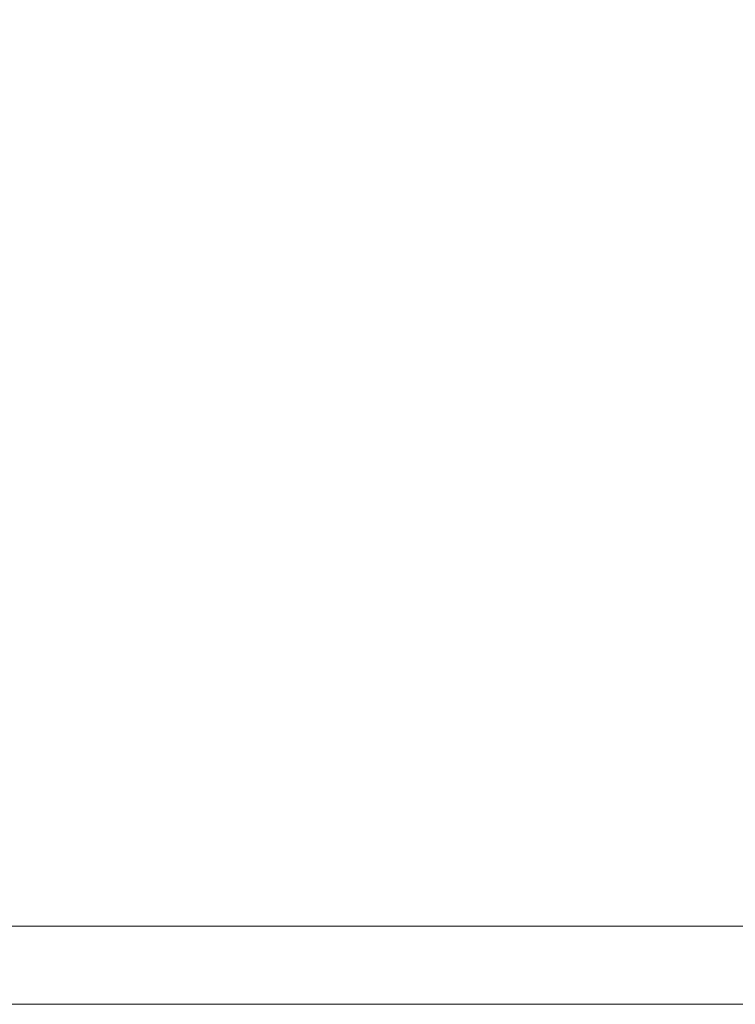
# Model space of a CAD drawing. Header units: millimetres. Extents: x -1722610 to 3896328, y -6858570 to -1329430.
# Tile 40 of 51: x 3098293 to 3100343, y -3462574 to -3459753. Entities that reach past the tile are written whole.
import ezdxf

# ---------------------------------------------------------------- set-up
doc = ezdxf.new("R2010")
doc.units = ezdxf.units.MM
doc.layers.get('0').update_dxf_attribs({"lineweight": 5})

msp = doc.modelspace()

# ---------------------------------------------------------------- linework, layer by layer
at = {"lineweight": 0, "elevation": 2054.695}
for points in [[(3102894.8848, -3462350.6044), (3097698.9999, -3462350.6043)], [(3102894.8849, -3462574.2672), (3097698.9999, -3462574.2671)]]:
    msp.add_lwpolyline(points, dxfattribs=at)

doc.saveas('drawing.dxf')
